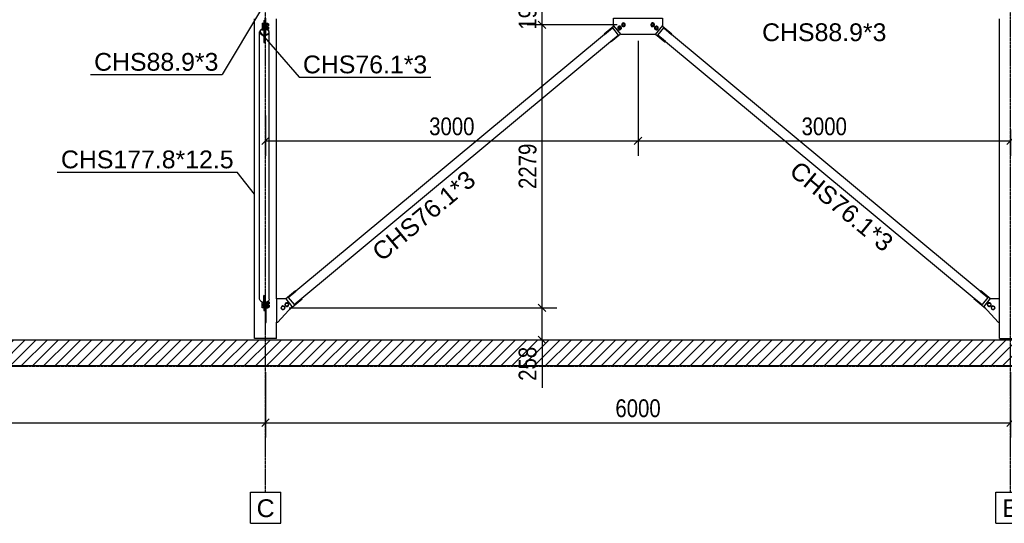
# Model space of a CAD drawing. Header units: millimetres. Extents: x 0 to 142951, y 0 to 27942.
# Tile 58 of 70: x 99332 to 107263, y 372 to 4428. Entities that reach past the tile are written whole.
import ezdxf

# ---------------------------------------------------------------- set-up
doc = ezdxf.new("R2010")
doc.units = ezdxf.units.MM
doc.linetypes.add('DXK_LINE_DOT3', pattern=[5.9187, 2.979, -0.9799, 0.9799, -0.9799])
doc.styles.add('Arial', font='ARIAL.TTF', dxfattribs={"height": 0.2})
doc.styles.add('Arial Narrow', font='ARIALN.TTF', dxfattribs={"height": 0.2})

# ---------------------------------------------------------------- blocks, each defined once
blk = doc.blocks.new('Part-82213 - 82209')
at = {"color": 7}
for p, q in [((101223.7, 7248.7), (101223.7, 8068.7)), ((101401.5, 7248.7), (101401.5, 8068.7)), ((101223.7, 4534.7), (101223.7, 7140.7)), ((101401.5, 6977.7), (101401.5, 7140.7)), ((101401.5, 4534.7), (101401.5, 6789.7)), ((101223.7, 1859.7), (101223.7, 4434.7)), ((101401.5, 2179.7), (101401.5, 4434.7)), ((101401.5, 1859.7), (101401.5, 1991.7)), ((101401.5, 1859.7), (101223.7, 1859.7))]:
    blk.add_line(p, q, dxfattribs=at)
blk = doc.blocks.new('Part-82214 - 82209')
at = {"color": 7}
for p, q in [((107223.7, 7248.7), (107223.7, 8068.7)), ((107401.5, 7248.7), (107401.5, 8068.7)), ((107223.7, 6977.7), (107223.7, 7140.7)), ((107401.5, 4534.7), (107401.5, 7140.7)), ((107223.7, 4534.7), (107223.7, 6789.7)), ((107223.7, 2179.7), (107223.7, 4434.7)), ((107401.5, 1859.7), (107401.5, 4434.7)), ((107223.7, 1859.7), (107223.7, 1991.7)), ((107223.7, 1859.7), (107401.5, 1859.7))]:
    blk.add_line(p, q, dxfattribs=at)
blk = doc.blocks.new('Part-82307 - 82209')
at = {"color": 7}
for p, q in [((101267.5, 4339.7), (101264.6, 4329)), ((101264.6, 2178.2), (101264.6, 4329)), ((101264.6, 4329), (101267.5, 4318.3)), ((101275.7, 4348.8), (101267.5, 4339.7)), ((101267.5, 4318.3), (101275.7, 4309.3)), ((101267.6, 4329), (101270.2, 4338.9)), ((101270.2, 4319.2), (101267.6, 4329)), ((101270.2, 4338.9), (101277.8, 4347.2)), ((101277.8, 4310.8), (101270.2, 4319.2)), ((101288.1, 4354.9), (101275.7, 4348.8)), ((101275.7, 4309.3), (101288.1, 4303.2)), ((101277.8, 4347.2), (101289.2, 4352.8)), ((101289.2, 4305.2), (101277.8, 4310.8)), ((101297.6, 4356.3), (101288.1, 4354.9)), ((101288.1, 4303.2), (101297.6, 4301.8)), ((101289.2, 4352.8), (101297.6, 4354.1)), ((101297.6, 4304), (101289.2, 4305.2)), ((101297.6, 4356.3), (101297.6, 4246.9)), ((101297.6, 4301.3), (101298.6, 4301.4)), ((101297.6, 4299.1), (101298.6, 4299.2)), ((101306.6, 4301.4), (101307.6, 4301.3)), ((101306.6, 4299.2), (101307.6, 4299.1)), ((101307.6, 4307.3), (101307.6, 4246.9)), ((101316, 4305.2), (101307.6, 4304)), ((101307.6, 4301.8), (101317.2, 4303.2)), ((101317.2, 4354.9), (101314.6, 4355.2)), ((101314.6, 4353), (101316, 4352.8)), ((101316, 4352.8), (101327.4, 4347.2)), ((101327.4, 4310.8), (101316, 4305.2)), ((101329.5, 4348.8), (101317.2, 4354.9)), ((101317.2, 4303.2), (101329.5, 4309.3)), ((101327.4, 4347.2), (101335, 4338.9)), ((101335, 4319.2), (101327.4, 4310.8)), ((101337.8, 4339.7), (101329.5, 4348.8)), ((101329.5, 4309.3), (101337.8, 4318.3)), ((101335, 4338.9), (101337.7, 4329)), ((101337.7, 4329), (101335, 4319.2)), ((101340.7, 4329), (101337.8, 4339.7)), ((101337.8, 4318.3), (101340.7, 4329)), ((101340.7, 2178.2), (101340.7, 4329)), ((101297.6, 4249.1), (101298.6, 4248.9)), ((101297.6, 4246.9), (101298.6, 4246.7)), ((101306.6, 4248.9), (101307.6, 4249.1)), ((101306.6, 4246.7), (101307.6, 4246.9)), ((101267.5, 2167.5), (101264.6, 2178.2)), ((101275.7, 2158.4), (101267.5, 2167.5)), ((101288.1, 2152.4), (101275.7, 2158.4)), ((101297.6, 2151), (101288.1, 2152.4)), ((101297.6, 2151), (101297.6, 2205.9)), ((101302.6, 2205.2), (101297.6, 2205.9)), ((101307.6, 2205.9), (101302.6, 2205.2)), ((101307.6, 2151), (101307.6, 2205.9)), ((101317.2, 2152.4), (101307.6, 2151)), ((101329.5, 2158.4), (101317.2, 2152.4)), ((101337.8, 2167.5), (101329.5, 2158.4)), ((101340.7, 2178.2), (101337.8, 2167.5))]:
    blk.add_line(p, q, dxfattribs=at)
blk = doc.blocks.new('Part-82309 - 82209')
at = {"color": 7}
for p, q in [((101298.6, 2205.8), (101298.6, 2085.5)), ((101306.6, 2200.9), (101298.6, 2200.9)), ((101306.6, 2085.5), (101306.6, 2205.8)), ((101298.6, 2085.5), (101306.6, 2085.5))]:
    blk.add_line(p, q, dxfattribs=at)
blk = doc.blocks.new('Part-82313 - 82209')
blk.add_hatch(color=6).paths.add_polyline_path([(101314.6, 4440.3), (101306.6, 4440.3), (101306.6, 4307.3), (101314.6, 4307.3)])
for p, q in [((101314.6, 4440.3), (101306.6, 4440.3)), ((101306.6, 4440.3), (101306.6, 4307.3)), ((101314.6, 4307.3), (101314.6, 4440.3)), ((101306.6, 4307.3), (101314.6, 4307.3))]:
    blk.add_line(p, q)
blk = doc.blocks.new('Part-82314 - 82209')
at = {"color": 7}
for p, q in [((101298.6, 4421.7), (101298.6, 4243.2)), ((101298.6, 4421.7), (101306.6, 4421.7)), ((101298.6, 4420.6), (101306.6, 4420.6)), ((101298.6, 4386.8), (101306.6, 4386.8)), ((101298.6, 4358.5), (101306.6, 4358.5)), ((101306.6, 4243.2), (101306.6, 4307.3)), ((101298.6, 4243.2), (101306.6, 4243.2))]:
    blk.add_line(p, q, dxfattribs=at)
blk = doc.blocks.new('Bolt-82315 - 82209')
at = {"color": 7}
for p, q in [((101285.6, 4399.9), (101295.6, 4399.9)), ((101285.6, 4399.9), (101285.6, 4373.5)), ((101285.6, 4389.8), (101295.6, 4389.8)), ((101285.6, 4376.5), (101295.6, 4376.5)), ((101285.6, 4373.5), (101295.6, 4373.5)), ((101285.6, 4372.8), (101295.6, 4372.8)), ((101285.6, 4372.8), (101285.6, 4346.3)), ((101285.6, 4362.6), (101295.6, 4362.6)), ((101295.6, 4401.3), (101295.6, 4344.9)), ((101295.6, 4401.3), (101298.6, 4401.3)), ((101295.6, 4372.1), (101298.6, 4372.1)), ((101314.6, 4401.3), (101317.6, 4401.3)), ((101314.6, 4372.1), (101317.6, 4372.1)), ((101317.6, 4401.3), (101317.6, 4344.9)), ((101317.6, 4399.9), (101330.6, 4399.9)), ((101317.6, 4389.8), (101330.6, 4389.8)), ((101317.6, 4376.5), (101330.6, 4376.5)), ((101330.6, 4373.5), (101317.6, 4373.5)), ((101317.6, 4372.8), (101330.6, 4372.8)), ((101317.6, 4362.6), (101330.6, 4362.6)), ((101330.6, 4399.9), (101330.6, 4373.5)), ((101330.6, 4394.5), (101335.6, 4394.5)), ((101330.6, 4378.9), (101335.6, 4378.9)), ((101330.6, 4372.8), (101330.6, 4346.3)), ((101330.6, 4367.4), (101335.6, 4367.4)), ((101335.6, 4394.5), (101335.6, 4378.9)), ((101335.6, 4367.4), (101335.6, 4351.8)), ((101285.6, 4349.4), (101295.6, 4349.4)), ((101285.6, 4346.3), (101295.6, 4346.3)), ((101295.6, 4344.9), (101298.6, 4344.9)), ((101314.6, 4344.9), (101317.6, 4344.9)), ((101317.6, 4349.4), (101330.6, 4349.4)), ((101330.6, 4346.3), (101317.6, 4346.3)), ((101330.6, 4351.8), (101335.6, 4351.8))]:
    blk.add_line(p, q, dxfattribs=at)
blk = doc.blocks.new('Bolt-82317 - 82209')
at = {"color": 7}
for p, q in [((101285.6, 2134.4), (101285.6, 2153.6)), ((101285.6, 2150.7), (101295.6, 2150.7)), ((101295.6, 2151.3), (101295.6, 2105.9)), ((101297.6, 2162.3), (101298.6, 2162.3)), ((101306.6, 2155.4), (101307.6, 2155.4)), ((101319.6, 2153.6), (101319.6, 2105.9)), ((101319.6, 2150.7), (101332.6, 2150.7)), ((101332.6, 2160.9), (101331.8, 2160.9)), ((101332.6, 2134.4), (101332.6, 2160.9)), ((101332.6, 2155.4), (101340.6, 2155.4)), ((101340.6, 2155.4), (101340.6, 2139.8)), ((101285.6, 2137.5), (101295.6, 2137.5)), ((101295.6, 2134.4), (101285.6, 2134.4)), ((101285.6, 2133.7), (101295.6, 2133.7)), ((101285.6, 2107.3), (101285.6, 2133.7)), ((101285.6, 2123.6), (101295.6, 2123.6)), ((101285.6, 2110.3), (101295.6, 2110.3)), ((101295.6, 2107.3), (101285.6, 2107.3)), ((101295.6, 2133), (101298.6, 2133)), ((101295.6, 2105.9), (101298.6, 2105.9)), ((101306.6, 2139.8), (101308.6, 2139.8)), ((101306.6, 2128.3), (101308.6, 2128.3)), ((101306.6, 2112.7), (101308.6, 2112.7)), ((101316.6, 2133), (101319.6, 2133)), ((101316.6, 2105.9), (101319.6, 2105.9)), ((101319.6, 2137.5), (101332.6, 2137.5)), ((101319.6, 2134.4), (101332.6, 2134.4)), ((101332.6, 2133.7), (101319.6, 2133.7)), ((101319.6, 2123.6), (101332.6, 2123.6)), ((101319.6, 2110.3), (101332.6, 2110.3)), ((101319.6, 2107.3), (101332.6, 2107.3)), ((101332.6, 2139.8), (101340.6, 2139.8)), ((101332.6, 2107.3), (101332.6, 2133.7)), ((101332.6, 2128.3), (101340.6, 2128.3)), ((101332.6, 2112.7), (101340.6, 2112.7)), ((101340.6, 2128.3), (101340.6, 2112.7))]:
    blk.add_line(p, q, dxfattribs=at)
blk = doc.blocks.new('Part-82319 - 82209')
at = {"color": 7}
for p, q in [((101308.6, 2151.1), (101308.6, 1990.7)), ((101316.6, 1990.7), (101316.6, 2152.3)), ((101308.6, 2135.7), (101316.6, 2135.7)), ((101308.6, 1990.7), (101316.6, 1990.7))]:
    blk.add_line(p, q, dxfattribs=at)
blk = doc.blocks.new('Part-82335 - 82209')
at = {"color": 7}
for p, q in [((104471.9, 4304.2), (104519.2, 4361.2)), ((104534.2, 4252.4), (104471.9, 4304.2)), ((104519.2, 4361.2), (104581.5, 4309.4)), ((104581.5, 4309.4), (104582.2, 4310.2)), ((104582.2, 4310.2), (107069.1, 2243.3)), ((104533.5, 4251.6), (104534.2, 4252.4)), ((104533.5, 4251.6), (107020.5, 2184.8)), ((107068.5, 2242.5), (107069.1, 2243.3)), ((107068.5, 2242.5), (107130.8, 2190.8)), ((107020.5, 2184.8), (107021.1, 2185.5)), ((107021.1, 2185.5), (107083.4, 2133.8)), ((107130.8, 2190.8), (107083.4, 2133.8))]:
    blk.add_line(p, q, dxfattribs=at)
blk = doc.blocks.new('Part-82336 - 82209')
at = {"color": 7}
for p, q in [((101556.1, 2243.3), (104043.1, 4310.2)), ((104043.7, 4309.4), (104043.1, 4310.2)), ((104043.7, 4309.4), (104106, 4361.2)), ((104091.1, 4252.4), (104153.4, 4304.2)), ((104106, 4361.2), (104153.4, 4304.2)), ((101604.8, 2184.8), (104091.7, 4251.6)), ((104091.7, 4251.6), (104091.1, 4252.4)), ((101494.5, 2190.8), (101556.8, 2242.5)), ((101556.8, 2242.5), (101556.1, 2243.3)), ((101494.5, 2190.8), (101541.9, 2133.8)), ((101541.9, 2133.8), (101604.1, 2185.5)), ((101604.8, 2184.8), (101604.1, 2185.5))]:
    blk.add_line(p, q, dxfattribs=at)
blk = doc.blocks.new('Part-82339 - 82209')
at = {"color": 7}
for p, q in [((107147.7, 2179.7), (107097.7, 2118.7)), ((107223.7, 2179.7), (107147.7, 2179.7)), ((107223.7, 1991.7), (107223.7, 2179.7)), ((107097.7, 2118.7), (107213.7, 1991.7)), ((107213.7, 1991.7), (107223.7, 1991.7))]:
    blk.add_line(p, q, dxfattribs=at)
blk = doc.blocks.new('Part-82342 - 82209')
at = {"color": 7}
for p, q in [((107069.2, 2241.9), (107073, 2246.5)), ((107073, 2246.5), (107153.4, 2179.7)), ((107018.1, 2180.3), (107021.9, 2184.9)), ((107115.1, 2099.7), (107018.1, 2180.3))]:
    blk.add_line(p, q, dxfattribs=at)
blk = doc.blocks.new('Part-82344 - 82209')
at = {"color": 7}
for p, q in [((101401.5, 2179.7), (101401.5, 1991.7)), ((101477.5, 2179.7), (101401.5, 2179.7)), ((101527.5, 2118.7), (101477.5, 2179.7)), ((101411.5, 1991.7), (101527.5, 2118.7)), ((101401.5, 1991.7), (101411.5, 1991.7))]:
    blk.add_line(p, q, dxfattribs=at)
blk = doc.blocks.new('Part-82345 - 82209')
at = {"color": 7}
for p, q in [((101471.9, 2179.7), (101552.2, 2246.5)), ((101556, 2241.9), (101552.2, 2246.5)), ((101510.2, 2099.7), (101607.2, 2180.3)), ((101607.2, 2180.3), (101603.4, 2184.9))]:
    blk.add_line(p, q, dxfattribs=at)
blk = doc.blocks.new('Bolt-82347 - 82209')
at = {"color": 7}
for p, q in [((107128, 2135.9), (107136.9, 2146.5)), ((107136.9, 2146.5), (107150.5, 2144.2)), ((107150.5, 2144.2), (107155.3, 2131.2)), ((107132.8, 2122.9), (107128, 2135.9)), ((107146.5, 2120.5), (107132.8, 2122.9)), ((107155.3, 2131.2), (107146.5, 2120.5)), ((107158.8, 2110.3), (107167.6, 2120.9)), ((107163.6, 2097.3), (107158.8, 2110.3)), ((107177.2, 2094.9), (107163.6, 2097.3)), ((107167.6, 2120.9), (107181.3, 2118.6)), ((107186.1, 2105.6), (107177.2, 2094.9)), ((107181.3, 2118.6), (107186.1, 2105.6))]:
    blk.add_line(p, q, dxfattribs=at)
for centre, start, end in [((107141.7, 2133.5), 50.27038, 230.27038), ((107141.7, 2133.5), 230.27038, 50.27038), ((107172.4, 2107.9), 50.27038, 230.27038), ((107172.4, 2107.9), 230.27038, 50.27038)]:
    blk.add_arc(centre, 15, start, end, dxfattribs=at)
blk = doc.blocks.new('Bolt-82349 - 82209')
at = {"color": 7}
for p, q in [((101469.9, 2131.2), (101474.7, 2144.2)), ((101474.7, 2144.2), (101488.4, 2146.5)), ((101488.4, 2146.5), (101497.2, 2135.9)), ((101439.1, 2105.6), (101443.9, 2118.6)), ((101448, 2094.9), (101439.1, 2105.6)), ((101443.9, 2118.6), (101457.6, 2120.9)), ((101461.7, 2097.3), (101448, 2094.9)), ((101457.6, 2120.9), (101466.5, 2110.3)), ((101466.5, 2110.3), (101461.7, 2097.3)), ((101478.8, 2120.5), (101469.9, 2131.2)), ((101492.4, 2122.9), (101478.8, 2120.5)), ((101497.2, 2135.9), (101492.4, 2122.9))]:
    blk.add_line(p, q, dxfattribs=at)
for centre, start, end in [((101483.6, 2133.5), 129.72962, 309.72962), ((101483.6, 2133.5), 309.72962, 129.72962), ((101452.8, 2107.9), 129.72962, 309.72962), ((101452.8, 2107.9), 309.72962, 129.72962)]:
    blk.add_arc(centre, 15, start, end, dxfattribs=at)
blk = doc.blocks.new('Part-82353 - 82209')
at = {"color": 7}
for p, q in [((104114.4, 4441.1), (104510.8, 4441.1)), ((104114.4, 4382.4), (104114.4, 4441.1)), ((104175.7, 4308.5), (104114.4, 4382.4)), ((104510.8, 4382.4), (104449.5, 4308.5)), ((104510.8, 4441.1), (104510.8, 4382.4)), ((104449.5, 4308.5), (104175.7, 4308.5))]:
    blk.add_line(p, q, dxfattribs=at)
blk = doc.blocks.new('Part-82358 - 82209')
at = {"color": 7}
for p, q in [((104040.7, 4314.6), (104117.6, 4378.5)), ((104044.5, 4310), (104040.7, 4314.6)), ((104172.6, 4312.4), (104095.6, 4248.5)), ((104095.6, 4248.5), (104091.8, 4253))]:
    blk.add_line(p, q, dxfattribs=at)
blk = doc.blocks.new('Bolt-82359 - 82209')
at = {"color": 7}
for p, q in [((104155.4, 4372.1), (104150.6, 4359.1)), ((104169.1, 4374.4), (104155.4, 4372.1)), ((104178, 4363.8), (104169.1, 4374.4)), ((104173.2, 4350.8), (104178, 4363.8)), ((104186.2, 4397.7), (104181.4, 4384.7)), ((104181.4, 4384.7), (104190.3, 4374)), ((104199.9, 4400), (104186.2, 4397.7)), ((104190.3, 4374), (104203.9, 4376.4)), ((104208.7, 4389.3), (104199.9, 4400)), ((104203.9, 4376.4), (104208.7, 4389.3)), ((104150.6, 4359.1), (104159.5, 4348.4)), ((104159.5, 4348.4), (104173.2, 4350.8))]:
    blk.add_line(p, q, dxfattribs=at)
for centre, radius, start, end in [((104164.3, 4361.4), 15, 159.72962, 339.72962), ((104164.3, 4361.4), 15, 339.72962, 159.72962), ((104164.3, 4361.4), 8, 159.72962, 339.72962), ((104164.3, 4361.4), 8, 339.72962, 159.72962), ((104195.1, 4387), 15, 159.72962, 339.72962), ((104195.1, 4387), 15, 339.72962, 159.72962), ((104195.1, 4387), 8, 159.72962, 339.72962), ((104195.1, 4387), 8, 339.72962, 159.72962)]:
    blk.add_arc(centre, radius, start, end, dxfattribs=at)
blk = doc.blocks.new('Part-82360 - 82209')
at = {"color": 7}
for p, q in [((104507.7, 4378.5), (104584.6, 4314.6)), ((104452.7, 4312.4), (104529.6, 4248.5)), ((104580.8, 4310), (104584.6, 4314.6)), ((104529.6, 4248.5), (104533.4, 4253))]:
    blk.add_line(p, q, dxfattribs=at)
blk = doc.blocks.new('Bolt-82361 - 82209')
at = {"color": 7}
for p, q in [((104425.4, 4400), (104416.5, 4389.3)), ((104416.5, 4389.3), (104421.3, 4376.4)), ((104421.3, 4376.4), (104435, 4374)), ((104439, 4397.7), (104425.4, 4400)), ((104435, 4374), (104443.8, 4384.7)), ((104443.8, 4384.7), (104439, 4397.7)), ((104456.1, 4374.4), (104447.3, 4363.8)), ((104447.3, 4363.8), (104452.1, 4350.8)), ((104469.8, 4372.1), (104456.1, 4374.4)), ((104474.6, 4359.1), (104469.8, 4372.1)), ((104452.1, 4350.8), (104465.7, 4348.4)), ((104465.7, 4348.4), (104474.6, 4359.1))]:
    blk.add_line(p, q, dxfattribs=at)
for centre, radius, start, end in [((104430.2, 4387), 15, 80.27038, 260.27038), ((104430.2, 4387), 8, 80.27038, 260.27038), ((104430.2, 4387), 15, 260.27038, 80.27038), ((104430.2, 4387), 8, 260.27038, 80.27038), ((104460.9, 4361.4), 15, 80.27038, 260.27038), ((104460.9, 4361.4), 8, 80.27038, 260.27038), ((104460.9, 4361.4), 15, 260.27038, 80.27038), ((104460.9, 4361.4), 8, 260.27038, 80.27038)]:
    blk.add_arc(centre, radius, start, end, dxfattribs=at)
blk = doc.blocks.new('GridLine-82410 - 82209')
at = {"color": 6}
for p, q in [((101190.4, 9401.2), (101434.8, 9401.2)), ((101190.4, 9151.2), (101190.4, 9401.2)), ((101434.8, 9151.2), (101434.8, 9401.2)), ((101190.4, 9151.2), (101434.8, 9151.2)), ((101190.4, 622.5), (101434.8, 622.5)), ((101190.4, 372.5), (101190.4, 622.5)), ((101434.8, 372.5), (101434.8, 622.5)), ((101190.4, 372.5), (101434.8, 372.5))]:
    blk.add_line(p, q, dxfattribs=at)
at = {"color": 6, "linetype": 'DXK_LINE_DOT3'}
blk.add_line((101312.6, 622.5), (101312.6, 9151.2), dxfattribs=at)
at = {"color": 7, "style": 'Arial'}
for p in [(101240.4, 9201.2), (101240.4, 422.5)]:
    blk.add_text('C', height=143.3, dxfattribs=at).set_placement(p)
blk = doc.blocks.new('GridLine-82411 - 82209')
at = {"color": 6}
for p, q in [((107195.9, 9401.2), (107429.3, 9401.2)), ((107195.9, 9151.2), (107195.9, 9401.2)), ((107429.3, 9151.2), (107429.3, 9401.2)), ((107195.9, 9151.2), (107429.3, 9151.2)), ((107195.9, 622.5), (107429.3, 622.5)), ((107195.9, 372.5), (107195.9, 622.5)), ((107429.3, 372.5), (107429.3, 622.5)), ((107195.9, 372.5), (107429.3, 372.5))]:
    blk.add_line(p, q, dxfattribs=at)
at = {"color": 6, "linetype": 'DXK_LINE_DOT3'}
blk.add_line((107312.6, 622.5), (107312.6, 9151.2), dxfattribs=at)
at = {"color": 7, "style": 'Arial'}
for p in [(107245.9, 9201.2), (107245.9, 422.5)]:
    blk.add_text('B', height=143.3, dxfattribs=at).set_placement(p)
blk = doc.blocks.new('GridLine-82414 - 82209')
at = {"color": 6, "linetype": 'DXK_LINE_DOT3'}
blk.add_line((87812.6, 1638.7), (114812.6, 1638.7), dxfattribs=at)
blk = doc.blocks.new('Part-84722 - 82209')
h = blk.add_hatch()
h.set_pattern_fill('ANSI31', color=6, scale=20, style=0)
h.paths.add_polyline_path([(113812.6, 1849.7), (88812.6, 1849.7), (88812.6, 1639.7), (113812.6, 1639.7)])
for p, q in [((88812.6, 1849.7), (113812.6, 1849.7)), ((113812.6, 1639.7), (88812.6, 1639.7))]:
    blk.add_line(p, q)
blk = doc.blocks.new('StraightDimension-85183 - 82209')
at = {"color": 174}
for p, q in [((101502.5, 2107.7), (103659.2, 2107.7)), ((103569.2, 2077.7), (103509.2, 2137.7)), ((103539.2, 1849.7), (103539.2, 2107.7)), ((101726.6, 1849.7), (103659.2, 1849.7)), ((103509.2, 1879.7), (103569.2, 1819.7)), ((103539.2, 1849.7), (103539.2, 1463.7)), ((103539.2, 1849.7), (103539.2, 1463.7))]:
    blk.add_line(p, q, dxfattribs=at)
at = {"color": 30, "style": 'Arial Narrow'}
blk.add_text('258', height=143.16, rotation=90.00021, dxfattribs=at).set_placement((103494.2, 1519.9))
blk = doc.blocks.new('StraightDimension-85108 - 82209')
at = {"color": 174}
for p, q in [((104312.6, 4258.5), (104312.6, 3332.6)), ((107312.6, 3542.4), (107312.6, 3332.6)), ((104342.6, 3482.6), (104282.6, 3422.6)), ((104312.6, 3452.6), (107312.6, 3452.6)), ((107282.6, 3422.6), (107342.6, 3482.6))]:
    blk.add_line(p, q, dxfattribs=at)
at = {"color": 30, "style": 'Arial Narrow'}
blk.add_text('3000', height=143.16, dxfattribs=at).set_placement((105630.2, 3497.6))
blk = doc.blocks.new('StraightDimension-84772 - 82209')
at = {"color": 174}
for p, q in [((101312.6, 1588.7), (101312.6, 1062.5)), ((107312.6, 1588.7), (107312.6, 1062.5)), ((101342.6, 1212.5), (101282.6, 1152.5)), ((107282.6, 1152.5), (107342.6, 1212.5)), ((101312.6, 1182.5), (107312.6, 1182.5))]:
    blk.add_line(p, q, dxfattribs=at)
at = {"color": 30, "style": 'Arial Narrow'}
blk.add_text('6000', height=143.16, dxfattribs=at).set_placement((104130.2, 1227.5))
blk = doc.blocks.new('StraightDimension-85109 - 82209')
at = {"color": 174}
for p, q in [((104312.6, 4258.5), (104312.6, 3332.6)), ((101312.6, 3657.8), (101312.6, 3332.6)), ((101342.6, 3482.6), (101282.6, 3422.6)), ((101312.6, 3452.6), (104312.6, 3452.6)), ((104282.6, 3422.6), (104342.6, 3482.6))]:
    blk.add_line(p, q, dxfattribs=at)
at = {"color": 30, "style": 'Arial Narrow'}
blk.add_text('3000', height=143.16, dxfattribs=at).set_placement((102630.2, 3497.6))
blk = doc.blocks.new('StraightDimension-85181 - 82209')
at = {"color": 174}
for p, q in [((103569.2, 4552.4), (103509.2, 4612.4)), ((104145.1, 4582.4), (103419.2, 4582.4)), ((103539.2, 4387), (103539.2, 4582.4)), ((104145.1, 4387), (103419.2, 4387)), ((103509.2, 4417), (103569.2, 4357))]:
    blk.add_line(p, q, dxfattribs=at)
at = {"color": 30, "style": 'Arial Narrow'}
blk.add_text('195', height=143.16, rotation=90.00021, dxfattribs=at).set_placement((103494.2, 4347.9))
blk = doc.blocks.new('StraightDimension-84773 - 82209')
at = {"color": 174}
for p, q in [((95312.6, 1588.7), (95312.6, 1062.5)), ((101312.6, 1588.7), (101312.6, 1062.5)), ((95342.6, 1212.5), (95282.6, 1152.5)), ((101282.6, 1152.5), (101342.6, 1212.5)), ((95312.6, 1182.5), (101312.6, 1182.5))]:
    blk.add_line(p, q, dxfattribs=at)
at = {"color": 30, "style": 'Arial Narrow'}
blk.add_text('6000', height=143.16, dxfattribs=at).set_placement((98130.2, 1227.5))
blk = doc.blocks.new('StraightDimension-85182 - 82209')
at = {"color": 174}
for p, q in [((104145.1, 4387), (103419.2, 4387)), ((103569.2, 4357), (103509.2, 4417)), ((103539.2, 2107.7), (103539.2, 4387)), ((101502.5, 2107.7), (103659.2, 2107.7)), ((103509.2, 2137.7), (103569.2, 2077.7))]:
    blk.add_line(p, q, dxfattribs=at)
at = {"color": 30, "style": 'Arial Narrow'}
blk.add_text('2279', height=143.16, rotation=90.00021, dxfattribs=at).set_placement((103494.2, 3065))
blk = doc.blocks.new('Mark-82439 - 82209')
at = {"color": 136}
for p in [(99634.2, 3201.3), (101223.7, 3022.3)]:
    blk.add_line(p, (101084.3, 3201.3), dxfattribs=at)
at = {"color": 96, "style": 'Arial'}
blk.add_text('CHS177.8*12.5', height=143.262, dxfattribs=at).set_placement((99664.2, 3231.3))
blk = doc.blocks.new('Mark-82511 - 82209')
at = {"color": 30, "style": 'Arial'}
blk.add_text('CHS76.1*3', height=143.26, rotation=39.72889, dxfattribs=at).set_placement((102247.2, 2474.8))
blk = doc.blocks.new('Mark-82480 - 82209')
at = {"color": 136}
for p in [(101280.2, 4515.1), (99901.3, 3986.9)]:
    blk.add_line(p, (100962.1, 3986.9), dxfattribs=at)
at = {"color": 30, "style": 'Arial'}
blk.add_text('CHS88.9*3', height=143.26, dxfattribs=at).set_placement((99931.3, 4016.9))
blk = doc.blocks.new('Mark-82484 - 82209')
at = {"color": 30, "style": 'Arial'}
blk.add_text('CHS88.9*3', height=143.26, dxfattribs=at).set_placement((105312.2, 4255.3))
blk = doc.blocks.new('Mark-82492 - 82209')
at = {"color": 136}
for p, q in [((101265.1, 4329), (101583.3, 3966.2)), ((101583.3, 3966.2), (102644, 3966.2))]:
    blk.add_line(p, q, dxfattribs=at)
at = {"color": 30, "style": 'Arial'}
blk.add_text('CHS76.1*3', height=143.26, dxfattribs=at).set_placement((101613.3, 3996.2))
blk = doc.blocks.new('Mark-82510 - 82209')
at = {"color": 30, "style": 'Arial'}
blk.add_text('CHS76.1*3', height=143.26, rotation=320.27111, dxfattribs=at).set_placement((105521.3, 3190.2))

msp = doc.modelspace()

# ---------------------------------------------------------------- block references
for name in ['GridLine-82410 - 82209', 'GridLine-82411 - 82209', 'Part-82213 - 82209', 'Part-82214 - 82209', 'StraightDimension-85181 - 82209', 'Mark-82480 - 82209', 'Bolt-82315 - 82209', 'Part-82314 - 82209', 'Part-82313 - 82209', 'StraightDimension-85182 - 82209', 'Part-82358 - 82209', 'Part-82353 - 82209', 'Bolt-82359 - 82209', 'Bolt-82361 - 82209', 'Part-82360 - 82209', 'Mark-82484 - 82209', 'Part-82307 - 82209', 'Mark-82492 - 82209', 'Part-82336 - 82209', 'Part-82335 - 82209', 'StraightDimension-85109 - 82209', 'StraightDimension-85108 - 82209', 'Mark-82439 - 82209', 'Mark-82510 - 82209', 'Mark-82511 - 82209', 'Part-82345 - 82209', 'Part-82342 - 82209', 'Bolt-82317 - 82209', 'Part-82309 - 82209', 'Part-82319 - 82209', 'Part-82344 - 82209', 'Bolt-82349 - 82209', 'Part-82339 - 82209', 'Bolt-82347 - 82209', 'StraightDimension-85183 - 82209', 'Part-84722 - 82209', 'GridLine-82414 - 82209', 'StraightDimension-84773 - 82209', 'StraightDimension-84772 - 82209']:
    msp.add_blockref(name, (0, 0))

doc.saveas('drawing.dxf')
